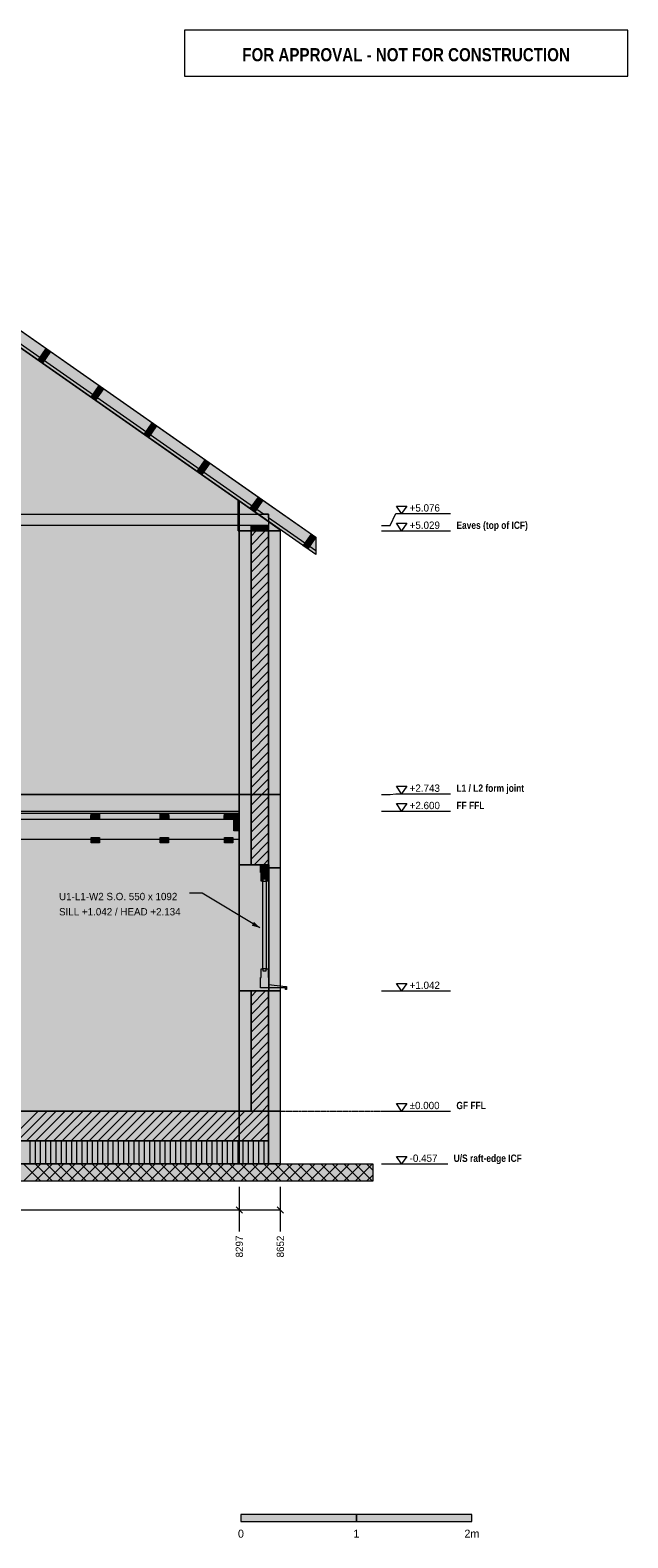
# Model space of a CAD drawing. Header units: millimetres. Extents: x -2189 to 11661, y -3698 to 9368.
# Tile 6 of 6: x 6486 to 11661, y -3698 to 9368. Entities that reach past the tile are written whole.
import ezdxf
from ezdxf.enums import TextEntityAlignment as Align

# ---------------------------------------------------------------- set-up
doc = ezdxf.new("R2010")
doc.units = ezdxf.units.MM
doc.linetypes.add('DASHED', pattern=[1.524, 1.27, -0.254])
for name, color, linetype in [('FILL-C_BDBDBF', 7, 'Continuous'), ('FILL-C_CCB294', 7, 'Continuous'), ('FILL-EPS', 7, 'Continuous'), ('FILL-INK', 7, 'Continuous'), ('FILL-LIGHT', 7, 'Continuous'), ('FILL-MASONRY_FILL', 7, 'Continuous'), ('FILL-STEEL_GREY', 7, 'Continuous'), ('FILL-TIMBER', 7, 'Continuous'), ('FILL-WHITE', 7, 'Continuous'), ('LINE-C_BF9E33', 7, 'Continuous'), ('LINE-CORE', 7, 'Continuous'), ('LINE-INK', 7, 'Continuous'), ('LINE-RED', 7, 'Continuous'), ('LINE-STEEL-DASH', 7, 'DASHED'), ('LINE-STEEL_GREY', 7, 'Continuous'), ('LINE-TIMBER_DK', 7, 'Continuous'), ('TEXT-INK', 7, 'Continuous'), ('TEXT-RED', 7, 'Continuous'), ('TEXT-STEEL', 7, 'Continuous')]:
    doc.layers.add(name, color=color, linetype=linetype)
doc.styles.add('OpenSansCondensed-Bold', font='OpenSansCondensed-Bold.ttf')

msp = doc.modelspace()

# ---------------------------------------------------------------- hatches: boundary and pattern name
at = {"layer": 'FILL-C_BDBDBF', "true_color": 0xbdbdbf}
h = msp.add_hatch(color=256, dxfattribs=at)
h.dxf.hatch_style = 1
h.paths.add_polyline_path([(8551, 2134), (8423, 2134), (8399, 2134), (8399, 5029), (8551, 5029)])
h = msp.add_hatch(color=256, dxfattribs=at)
h.dxf.hatch_style = 1
h.paths.add_polyline_path([(8399, 1042), (8426, 1042), (8432, 1042), (8485, 1042), (8551, 1042), (8551, -457), (8551, -457), (8551, -21), (8551, 0), (8399, 0)])
at = {"layer": 'FILL-C_CCB294', "true_color": 0xccb294}
h = msp.add_hatch(color=256, dxfattribs=at)
h.dxf.hatch_style = 1
h.paths.add_polyline_path([(8401, 5029), (8401, 5034), (8401, 5076), (8537, 5076), (8551, 5076), (8551, 5072), (8551, 5029), (8415, 5029)])
h = msp.add_hatch(color=256, dxfattribs=at)
h.dxf.hatch_style = 1
h.paths.add_polyline_path([(8401, 5029), (8401, 5034), (8401, 5076), (8537, 5076), (8551, 5076), (8551, 5072), (8551, 5029), (8415, 5029)])
at = {"layer": 'FILL-EPS', "true_color": 0xccffff}
h = msp.add_hatch(color=256, dxfattribs=at)
h.dxf.hatch_style = 1
h.paths.add_polyline_path([(8297, 2791), (8297, 2863), (8297, 3398), (8297, 4002), (8297, 4805), (8297, 5029), (8399, 5029), (8399, 2134), (8297, 2134), (8297, 2149), (8297, 2743), (8297, 2787)])
h = msp.add_hatch(color=256, dxfattribs=at)
h.dxf.hatch_style = 1
h.paths.add_polyline_path([(8652, 5029), (8652, 5013), (8652, 5011), (8652, 5008), (8652, 5004), (8652, 4991), (8652, 4976), (8652, 4924), (8652, 4795), (8652, 4036), (8652, 3376), (8652, 2743), (8652, 2713), (8652, 2712), (8652, 2707), (8652, 2702), (8652, 2699), (8652, 2693), (8652, 2673), (8652, 2654), (8652, 2639), (8652, 2581), (8652, 2312), (8652, 2109), (8602, 2109), (8552, 2109), (8552, 2121), (8552, 2134), (8551, 2134), (8551, 5029), (8636, 5029)])
h = msp.add_hatch(color=256, dxfattribs=at)
h.dxf.hatch_style = 1
h.paths.add_polyline_path([(8333, 0), (8297, 0), (8297, 170), (8297, 1042), (8399, 1042), (8399, 0), (8347, 0)])
h = msp.add_hatch(color=256, dxfattribs=at)
h.dxf.hatch_style = 1
h.paths.add_polyline_path([(8652, 1042), (8652, 968), (8652, 0), (8652, -436), (8652, -457), (8648, -457), (8551, -457), (8551, 1042), (8603, 1042)])
at = {"layer": 'FILL-INK', "true_color": 0x1a1a1a}
h = msp.add_hatch(color=256, dxfattribs=at)
h.dxf.hatch_style = 1
h.paths.add_polyline_path([(7013, 2532), (7013, 2530), (7013, 2530), (7011, 2530), (7011, 2532), (7011, 2563), (7011, 2563), (7013, 2563)])
h = msp.add_hatch(color=256, dxfattribs=at)
h.dxf.hatch_style = 1
h.paths.add_polyline_path([(7086, 2530), (7086, 2530), (7085, 2530), (7085, 2532), (7085, 2563), (7085, 2563), (7086, 2563), (7086, 2532)])
h = msp.add_hatch(color=256, dxfattribs=at)
h.dxf.hatch_style = 1
h.paths.add_polyline_path([(7613, 2530), (7613, 2530), (7611, 2530), (7611, 2532), (7611, 2563), (7611, 2563), (7613, 2563), (7613, 2532)])
h = msp.add_hatch(color=256, dxfattribs=at)
h.dxf.hatch_style = 1
h.paths.add_polyline_path([(7686, 2532), (7686, 2530), (7686, 2530), (7685, 2530), (7685, 2532), (7685, 2563), (7685, 2563), (7686, 2563)])
h = msp.add_hatch(color=256, dxfattribs=at)
h.dxf.hatch_style = 1
h.paths.add_polyline_path([(8168, 2530), (8168, 2530), (8167, 2530), (8167, 2532), (8167, 2563), (8167, 2563), (8168, 2563), (8168, 2532)])
h = msp.add_hatch(color=256, dxfattribs=at)
h.dxf.hatch_style = 1
h.paths.add_polyline_path([(8241, 2530), (8241, 2530), (8240, 2530), (8240, 2532), (8240, 2563), (8240, 2563), (8241, 2563), (8241, 2532)])
at = {"layer": 'FILL-INK', "true_color": 0x1a1a1f}
h = msp.add_hatch(color=256, dxfattribs=at)
h.dxf.hatch_style = 1
h.paths.add_polyline_path([(8475, 1588), (8405, 1607), (8424, 1640)])
at = {"layer": 'FILL-INK', "true_color": 0x14141a}
h = msp.add_hatch(color=256, dxfattribs=at)
h.dxf.hatch_style = 1
h.paths.add_polyline_path([(8311, -3557), (9311, -3557), (9311, -3497), (8311, -3497)])
at = {"layer": 'FILL-LIGHT', "true_color": 0xcccccf}
h = msp.add_hatch(color=256, dxfattribs=at)
h.dxf.hatch_style = 1
h.paths.add_polyline_path([(656, -257), (102, -257), (102, -240), (102, 0), (7997, 0), (8551, 0), (8551, -17), (8551, -257)])
at = {"layer": 'FILL-MASONRY_FILL', "true_color": 0xe0d9cc}
h = msp.add_hatch(color=256, dxfattribs=at)
h.dxf.hatch_style = 1
h.paths.add_polyline_path([(452, -607), (-800, -607), (-800, -589), (-800, -457), (8200, -457), (9452, -457), (9452, -476), (9452, -607)])
at = {"layer": 'FILL-STEEL_GREY', "true_color": 0x737378}
h = msp.add_hatch(color=256, dxfattribs=at)
h.dxf.hatch_style = 1
h.paths.add_polyline_path([(4855, 2597), (4855, 2600), (5121, 2600), (5156, 2600), (5410, 2600), (7556, 2600), (7634, 2600), (8297, 2600), (8297, 2580), (8297, 2578), (8218, 2578), (7556, 2578), (7301, 2578), (5156, 2578), (5121, 2578), (4855, 2578)])
at = {"layer": 'FILL-TIMBER', "true_color": 0xedd6a8}
h = msp.add_hatch(color=256, dxfattribs=at)
h.dxf.hatch_style = 1
h.paths.add_polyline_path([(7065, 2578), (7085, 2578), (7085, 2565), (7085, 2531), (7032, 2531), (7013, 2531), (7013, 2544), (7013, 2578)])
h = msp.add_hatch(color=256, dxfattribs=at)
h.dxf.hatch_style = 1
h.paths.add_polyline_path([(7685, 2578), (7685, 2565), (7685, 2531), (7632, 2531), (7613, 2531), (7613, 2544), (7613, 2578), (7665, 2578)])
h = msp.add_hatch(color=256, dxfattribs=at)
h.dxf.hatch_style = 1
h.paths.add_polyline_path([(8240, 2578), (8240, 2565), (8240, 2531), (8188, 2531), (8168, 2531), (8168, 2544), (8168, 2578), (8220, 2578)])
h = msp.add_hatch(color=256, dxfattribs=at)
h.dxf.hatch_style = 1
h.paths.add_polyline_path([(8297, 2578), (8297, 2565), (8297, 2428), (8254, 2428), (8250, 2428), (8250, 2441), (8250, 2578), (8293, 2578)])
h = msp.add_hatch(color=256, dxfattribs=at)
h.dxf.hatch_style = 1
h.paths.add_polyline_path([(7085, 2372), (7085, 2360), (7085, 2325), (7031, 2325), (7013, 2325), (7013, 2337), (7013, 2372), (7066, 2372)])
h = msp.add_hatch(color=256, dxfattribs=at)
h.dxf.hatch_style = 1
h.paths.add_polyline_path([(7666, 2372), (7685, 2372), (7685, 2360), (7685, 2325), (7631, 2325), (7613, 2325), (7613, 2337), (7613, 2372)])
h = msp.add_hatch(color=256, dxfattribs=at)
h.dxf.hatch_style = 1
h.paths.add_polyline_path([(8240, 2372), (8240, 2360), (8240, 2325), (8186, 2325), (8168, 2325), (8168, 2337), (8168, 2372), (8221, 2372)])
h = msp.add_hatch(color=256, dxfattribs=at)
h.dxf.hatch_style = 1
h.paths.add_polyline_path([(8485, 1994), (8485, 2031), (8485, 2069), (8481, 2069), (8481, 2099), (8481, 2129), (8516, 2129), (8551, 2129), (8551, 2099), (8551, 2069), (8547, 2069), (8547, 2032), (8547, 1994), (8530, 1994), (8530, 2009), (8516, 2009), (8502, 2009), (8502, 1994)])
h = msp.add_hatch(color=256, dxfattribs=at)
h.dxf.hatch_style = 1
h.paths.add_polyline_path([(8516, 1232), (8502, 1232), (8502, 1606), (8502, 1994), (8515, 1994), (8530, 1994), (8530, 1620), (8530, 1232)])
h = msp.add_hatch(color=256, dxfattribs=at)
h.dxf.hatch_style = 1
h.paths.add_polyline_path([(8481, 1126), (8481, 1157), (8485, 1157), (8485, 1194), (8485, 1232), (8502, 1232), (8502, 1217), (8515, 1217), (8530, 1217), (8530, 1232), (8547, 1232), (8547, 1195), (8547, 1157), (8551, 1157), (8551, 1127), (8551, 1097), (8626, 1088), (8700, 1079), (8703, 1079), (8706, 1079), (8706, 1067), (8706, 1055), (8701, 1055), (8696, 1055), (8696, 1061), (8696, 1067), (8587, 1067), (8481, 1067), (8481, 1082), (8481, 1097)])
at = {"layer": 'FILL-TIMBER', "true_color": 0xfced9e}
h = msp.add_hatch(color=256, dxfattribs=at)
h.dxf.hatch_style = 1
h.paths.add_polyline_path([(8551, -457), (656, -457), (102, -457), (102, -451), (102, -357), (102, -351), (102, -257), (7997, -257), (8551, -257), (8551, -264), (8551, -357), (8551, -364)])
at = {"layer": 'FILL-WHITE', "true_color": 0xffffff}
h = msp.add_hatch(color=256, dxfattribs=at)
h.dxf.hatch_style = 1
h.paths.add_polyline_path([(4326, 8217), (8959, 4973), (8959, 4973), (8959, 4824), (4326, 8068)])
h = msp.add_hatch(color=256, dxfattribs=at)
h.dxf.hatch_style = 1
h.paths.add_polyline_path([(8959, 4973), (8959, 4824), (4326, 8068), (4326, 8217)])
h = msp.add_hatch(color=256, dxfattribs=at)
h.dxf.hatch_style = 1
h.paths.add_polyline_path([(4326, 8217), (8959, 4973), (8959, 4973), (8959, 4824), (4326, 8068)])
h = msp.add_hatch(color=256, dxfattribs=at)
h.dxf.hatch_style = 1
h.paths.add_polyline_path([(8959, 4973), (8959, 4824), (4326, 8068), (4326, 8217)])
h = msp.add_hatch(color=256, dxfattribs=at)
h.dxf.hatch_style = 1
h.paths.add_polyline_path([(4326, 8217), (8551, 5259), (8551, 5259), (8551, 5259), (8959, 4973), (8959, 4973), (8959, 4973), (8959, 4855), (8551, 5141), (8551, 5141), (8551, 5141), (8551, 5173), (8505, 5173), (8505, 5173), (4326, 8099)])
h = msp.add_hatch(color=256, dxfattribs=at)
h.dxf.hatch_style = 1
h.paths.add_polyline_path([(8551, 5259), (8551, 5259), (8551, 5259), (8959, 4973), (8959, 4973), (8959, 4855), (8551, 5141), (8551, 5173), (8505, 5173), (4326, 8099), (4326, 8217)])
h = msp.add_hatch(color=256, dxfattribs=at)
h.dxf.hatch_style = 1
h.paths.add_polyline_path([(356, 5288), (3904, 7772), (3904, 7772), (3904, 7772), (3904, 7772), (4749, 7772), (4749, 7772), (4749, 7772), (4749, 7772), (8297, 5288), (8297, 5288), (8297, 5288), (8297, 5288), (8297, 5288), (8297, 5288), (8297, 5288), (8297, 2743), (356, 2743)])
h.paths.add_polyline_path([(6083, 3633), (6083, 4700), (5382, 4700), (5382, 3633)], flags=0)
h = msp.add_hatch(color=256, dxfattribs=at)
h.dxf.hatch_style = 1
h.paths.add_polyline_path([(356, 5029), (364, 5029), (364, 5030), (366, 5029), (366, 5295), (366, 5295), (3904, 7772), (3904, 7772), (4749, 7772), (4810, 7730), (4810, 7730), (4810, 7730), (8287, 5295), (8287, 5295), (8287, 5295), (8287, 5029), (8297, 5029), (8297, 2743), (8297, 2743), (8297, 2743), (8297, 2743), (356, 2743)])
h.paths.add_polyline_path([(6108, 3633), (6108, 4725), (6106, 4725), (6106, 4725), (5357, 4725), (5357, 3633)], flags=0)
h = msp.add_hatch(color=256, dxfattribs=at)
h.dxf.hatch_style = 1
h.paths.add_polyline_path([(6554, 6509), (6624, 6609), (6624, 6609), (6624, 6609), (6662, 6582), (6592, 6482)])
h = msp.add_hatch(color=256, dxfattribs=at)
h.dxf.hatch_style = 1
h.paths.add_polyline_path([(6554, 6509), (6624, 6609), (6624, 6609), (6624, 6609), (6662, 6582), (6592, 6482)])
h = msp.add_hatch(color=256, dxfattribs=at)
h.dxf.hatch_style = 1
h.paths.add_polyline_path([(7013, 6187), (7083, 6287), (7122, 6260), (7052, 6160)])
h = msp.add_hatch(color=256, dxfattribs=at)
h.dxf.hatch_style = 1
h.paths.add_polyline_path([(7013, 6187), (7083, 6287), (7122, 6260), (7052, 6160)])
h = msp.add_hatch(color=256, dxfattribs=at)
h.dxf.hatch_style = 1
h.paths.add_polyline_path([(7473, 5865), (7543, 5965), (7581, 5938), (7511, 5838)])
h = msp.add_hatch(color=256, dxfattribs=at)
h.dxf.hatch_style = 1
h.paths.add_polyline_path([(7473, 5865), (7543, 5965), (7581, 5938), (7511, 5838)])
h = msp.add_hatch(color=256, dxfattribs=at)
h.dxf.hatch_style = 1
h.paths.add_polyline_path([(7932, 5543), (8002, 5643), (8002, 5643), (8002, 5643), (8041, 5616), (7971, 5517), (7971, 5517), (7971, 5517)])
h = msp.add_hatch(color=256, dxfattribs=at)
h.dxf.hatch_style = 1
h.paths.add_polyline_path([(7932, 5543), (8002, 5643), (8002, 5643), (8002, 5643), (8041, 5616), (7971, 5517), (7971, 5517), (7971, 5517)])
h = msp.add_hatch(color=256, dxfattribs=at)
h.dxf.hatch_style = 1
h.paths.add_polyline_path([(8297, 5288), (8297, 5029), (8287, 5029), (8287, 5295)])
h = msp.add_hatch(color=256, dxfattribs=at)
h.dxf.hatch_style = 1
h.paths.add_polyline_path([(8297, 5288), (8652, 5039), (8652, 2743), (8297, 2743)])
h = msp.add_hatch(color=256, dxfattribs=at)
h.dxf.hatch_style = 1
h.paths.add_polyline_path([(8652, 5039), (8652, 5029), (8297, 5029), (8297, 5288)])
h = msp.add_hatch(color=256, dxfattribs=at)
h.dxf.hatch_style = 1
h.paths.add_polyline_path([(8392, 5222), (8462, 5322), (8500, 5295), (8430, 5195)])
h = msp.add_hatch(color=256, dxfattribs=at)
h.dxf.hatch_style = 1
h.paths.add_polyline_path([(8392, 5222), (8462, 5322), (8500, 5295), (8430, 5195)])
h = msp.add_hatch(color=256, dxfattribs=at)
h.dxf.hatch_style = 1
h.paths.add_polyline_path([(102, 5173), (8551, 5173), (8551, 5076), (8551, 5076), (102, 5076), (102, 5173)])
h = msp.add_hatch(color=256, dxfattribs=at)
h.dxf.hatch_style = 1
h.paths.add_polyline_path([(102, 5173), (8551, 5173), (8551, 5173), (8551, 5076), (102, 5076), (102, 5076)])
h = msp.add_hatch(color=256, dxfattribs=at)
h.dxf.hatch_style = 1
h.paths.add_polyline_path([(8297, 2743), (8297, 2743), (8297, 5029), (8297, 5029), (8297, 5029), (8652, 5029), (8652, 5029), (8652, 2743), (8652, 2743), (8652, 2743), (8652, 2743), (8297, 2743), (8297, 2743)])
h = msp.add_hatch(color=256, dxfattribs=at)
h.dxf.hatch_style = 1
h.paths.add_polyline_path([(8297, 2743), (8297, 5029), (8652, 5029), (8652, 5029), (8652, 2743), (8297, 2743)])
h = msp.add_hatch(color=256, dxfattribs=at)
h.dxf.hatch_style = 1
h.paths.add_polyline_path([(8401, 5076), (8551, 5076), (8551, 5029), (8401, 5029)])
h = msp.add_hatch(color=256, dxfattribs=at)
h.dxf.hatch_style = 1
h.paths.add_polyline_path([(8851, 4900), (8921, 5000), (8959, 4973), (8890, 4873)])
h = msp.add_hatch(color=256, dxfattribs=at)
h.dxf.hatch_style = 1
h.paths.add_polyline_path([(8851, 4900), (8921, 5000), (8959, 4973), (8890, 4873)])
h = msp.add_hatch(color=256, dxfattribs=at)
h.dxf.hatch_style = 1
h.paths.add_polyline_path([(8297, 2743), (8652, 2743), (8652, 0), (8652, 0), (8652, 0), (8297, 0), (8297, 0), (8297, 0), (8297, 0), (8297, 2743), (8297, 2743), (8297, 2743), (8297, 2745), (8297, 2745), (8297, 2745)])
h = msp.add_hatch(color=256, dxfattribs=at)
h.dxf.hatch_style = 1
h.paths.add_polyline_path([(356, 0), (356, 2743), (8297, 2743), (8297, 2743), (8297, 2743), (8297, 0), (356, 0)])
h = msp.add_hatch(color=256, dxfattribs=at)
h.dxf.hatch_style = 1
h.paths.add_polyline_path([(356, 2743), (8297, 2743), (8297, 0), (8297, 0), (356, 0), (356, 2743)])
h = msp.add_hatch(color=256, dxfattribs=at)
h.dxf.hatch_style = 1
h.paths.add_polyline_path([(8297, 2743), (8296, 2742), (8296, 2742)])
h = msp.add_hatch(color=256, dxfattribs=at)
h.dxf.hatch_style = 1
h.paths.add_polyline_path([(8297, 0), (8297, 0), (8297, 2743), (8652, 2743), (8652, 2743), (8652, 2743), (8652, 2743), (8652, 0), (8297, 0), (8297, 0)])
h = msp.add_hatch(color=256, dxfattribs=at)
h.dxf.hatch_style = 1
h.paths.add_polyline_path([(8298, 2743), (8298, 2743), (8297, 2743)])
h = msp.add_hatch(color=256, dxfattribs=at)
h.dxf.hatch_style = 1
h.paths.add_polyline_path([(8297, 0), (8297, 2743), (8652, 2743), (8652, 2743), (8652, 0), (8297, 0)])
h = msp.add_hatch(color=256, dxfattribs=at)
h.dxf.hatch_style = 1
h.paths.add_polyline_path([(356, 2578), (356, 2600), (2756, 2600), (2756, 2600), (5156, 2600), (5156, 2600), (7556, 2600), (7556, 2600), (8297, 2600), (8297, 2578), (7556, 2578), (7556, 2578), (5156, 2578), (5156, 2578), (2756, 2578), (2756, 2578), (356, 2578), (356, 2578), (356, 2578)])
h = msp.add_hatch(color=256, dxfattribs=at)
h.dxf.hatch_style = 1
h.paths.add_polyline_path([(4855, 2531), (4855, 2531), (8250, 2531), (8250, 2578), (8297, 2578), (8297, 2353), (8297, 2353), (8297, 2353), (4855, 2353), (4855, 2531), (4855, 2531)])
h = msp.add_hatch(color=256, dxfattribs=at)
h.dxf.hatch_style = 1
h.paths.add_polyline_path([(4855, 2353), (4855, 2531), (8297, 2531), (8297, 2531), (8297, 2531), (8297, 2353), (4855, 2353), (4855, 2353), (4855, 2353)])
h = msp.add_hatch(color=256, dxfattribs=at)
h.dxf.hatch_style = 1
h.paths.add_polyline_path([(7013, 2578), (7085, 2578), (7085, 2531), (7013, 2531)])
h = msp.add_hatch(color=256, dxfattribs=at)
h.dxf.hatch_style = 1
h.paths.add_polyline_path([(7613, 2578), (7685, 2578), (7685, 2531), (7613, 2531)])
h = msp.add_hatch(color=256, dxfattribs=at)
h.dxf.hatch_style = 1
h.paths.add_polyline_path([(8168, 2578), (8240, 2578), (8240, 2531), (8168, 2531)])
h = msp.add_hatch(color=256, dxfattribs=at)
h.dxf.hatch_style = 1
h.paths.add_polyline_path([(7013, 2372), (7085, 2372), (7085, 2325), (7013, 2325)])
h = msp.add_hatch(color=256, dxfattribs=at)
h.dxf.hatch_style = 1
h.paths.add_polyline_path([(7613, 2372), (7685, 2372), (7685, 2325), (7613, 2325)])
h = msp.add_hatch(color=256, dxfattribs=at)
h.dxf.hatch_style = 1
h.paths.add_polyline_path([(8168, 2372), (8240, 2372), (8240, 2325), (8168, 2325)])
h = msp.add_hatch(color=256, dxfattribs=at)
h.dxf.hatch_style = 1
h.paths.add_polyline_path([(8552, 2134), (8552, 1042), (8552, 1042), (8297, 1042), (8297, 2134), (8297, 2134)])
h = msp.add_hatch(color=256, dxfattribs=at)
h.dxf.hatch_style = 1
h.paths.add_polyline_path([(8652, 2109), (8652, 1042), (8652, 1042), (8552, 1042), (8552, 2109), (8552, 2109)])
h = msp.add_hatch(color=256, dxfattribs=at)
h.dxf.hatch_style = 1
h.paths.add_polyline_path([(102, 0), (8551, 0), (8551, -257), (102, -257)])
h = msp.add_hatch(color=256, dxfattribs=at)
h.dxf.hatch_style = 1
h.paths.add_polyline_path([(356, 0), (8297, 0), (8297, 0), (8297, -457), (356, -457), (356, -457)])
h = msp.add_hatch(color=256, dxfattribs=at)
h.dxf.hatch_style = 1
h.paths.add_polyline_path([(356, 0), (356, 0), (356, 0), (457, 0), (8297, 0), (8297, -457), (457, -457), (457, -457), (457, -457), (356, -457), (356, 0)])
h = msp.add_hatch(color=256, dxfattribs=at)
h.dxf.hatch_style = 1
h.paths.add_polyline_path([(8297, -457), (8297, -457), (8297, 0), (8652, 0), (8652, 0), (8652, 0), (8652, 0), (8652, -457), (8297, -457), (8297, -457)])
h = msp.add_hatch(color=256, dxfattribs=at)
h.dxf.hatch_style = 1
h.paths.add_polyline_path([(8551, 0), (8551, -457), (8297, -457), (8297, 0)])
h = msp.add_hatch(color=256, dxfattribs=at)
h.dxf.hatch_style = 1
h.paths.add_polyline_path([(8652, 0), (8652, -457), (8551, -457), (8551, 0), (8551, 0)])
h = msp.add_hatch(color=256, dxfattribs=at)
h.dxf.hatch_style = 1
h.paths.add_polyline_path([(8551, 0), (8652, 0), (8652, 0), (8652, -457), (8551, -457)])
h = msp.add_hatch(color=256, dxfattribs=at)
h.dxf.hatch_style = 1
h.paths.add_polyline_path([(9311, -3557), (10311, -3557), (10311, -3497), (9311, -3497)])

# ---------------------------------------------------------------- linework, layer by layer
at = {"layer": 'LINE-C_BF9E33', "lineweight": 5}
for p, q in [((6486, -457), (6486, -257)), ((6531, -457), (6531, -257)), ((6576, -457), (6576, -257)), ((6621, -457), (6621, -257)), ((6666, -457), (6666, -257)), ((6711, -457), (6711, -257)), ((6756, -457), (6756, -257)), ((6801, -457), (6801, -257)), ((6846, -457), (6846, -257)), ((6891, -457), (6891, -257)), ((6936, -457), (6936, -257)), ((6981, -457), (6981, -257)), ((7026, -457), (7026, -257)), ((7071, -457), (7071, -257)), ((7116, -457), (7116, -257)), ((7161, -457), (7161, -257)), ((7206, -457), (7206, -257)), ((7251, -457), (7251, -257)), ((7296, -457), (7296, -257)), ((7341, -457), (7341, -257)), ((7386, -457), (7386, -257)), ((7431, -457), (7431, -257)), ((7476, -457), (7476, -257)), ((7521, -457), (7521, -257)), ((7566, -457), (7566, -257)), ((7611, -457), (7611, -257)), ((7656, -457), (7656, -257)), ((7701, -457), (7701, -257)), ((7746, -457), (7746, -257)), ((7791, -457), (7791, -257)), ((7836, -457), (7836, -257)), ((7881, -457), (7881, -257)), ((7926, -457), (7926, -257)), ((7971, -457), (7971, -257)), ((8016, -457), (8016, -257)), ((8061, -457), (8061, -257)), ((8106, -457), (8106, -257)), ((8151, -457), (8151, -257)), ((8196, -457), (8196, -257)), ((8241, -457), (8241, -257)), ((8286, -457), (8286, -257)), ((8331, -457), (8331, -257)), ((8376, -457), (8376, -257)), ((8421, -457), (8421, -257)), ((8466, -457), (8466, -257)), ((8511, -457), (8511, -257))]:
    msp.add_line(p, q, dxfattribs=at)
at = {"layer": 'LINE-CORE', "lineweight": 5}
for points in [[(4326, 8217), (8959, 4973), (8959, 4973), (8959, 4824), (4326, 8068)], [(8959, 4973), (8959, 4824), (4326, 8068), (4326, 8217)], [(4326, 8217), (8959, 4973), (8959, 4973), (8959, 4824), (4326, 8068)], [(8959, 4973), (8959, 4824), (4326, 8068), (4326, 8217)], [(4326, 8217), (8551, 5259), (8551, 5259), (8551, 5259), (8959, 4973), (8959, 4973), (8959, 4973), (8959, 4855), (8551, 5141), (8551, 5141), (8551, 5141), (8551, 5173), (8505, 5173), (8505, 5173), (4326, 8099)], [(8551, 5259), (8551, 5259), (8551, 5259), (8959, 4973), (8959, 4973), (8959, 4855), (8551, 5141), (8551, 5173), (8505, 5173), (4326, 8099), (4326, 8217)], [(356, 5288), (3904, 7772), (3904, 7772), (3904, 7772), (3904, 7772), (4749, 7772), (4749, 7772), (4749, 7772), (4749, 7772), (8297, 5288), (8297, 5288), (8297, 5288), (8297, 5288), (8297, 5288), (8297, 5288), (8297, 5288), (8297, 2743), (356, 2743)], [(356, 5029), (364, 5029), (364, 5030), (366, 5029), (366, 5295), (366, 5295), (3904, 7772), (3904, 7772), (4749, 7772), (4810, 7730), (4810, 7730), (4810, 7730), (8287, 5295), (8287, 5295), (8287, 5295), (8287, 5029), (8297, 5029), (8297, 2743), (8297, 2743), (8297, 2743), (8297, 2743), (356, 2743)], [(6554, 6509), (6624, 6609), (6624, 6609), (6624, 6609), (6662, 6582), (6592, 6482)], [(6554, 6509), (6624, 6609), (6624, 6609), (6624, 6609), (6662, 6582), (6592, 6482)], [(7013, 6187), (7083, 6287), (7122, 6260), (7052, 6160)], [(7013, 6187), (7083, 6287), (7122, 6260), (7052, 6160)], [(7473, 5865), (7543, 5965), (7581, 5938), (7511, 5838)], [(7473, 5865), (7543, 5965), (7581, 5938), (7511, 5838)], [(7932, 5543), (8002, 5643), (8002, 5643), (8002, 5643), (8041, 5616), (7971, 5517), (7971, 5517), (7971, 5517)], [(7932, 5543), (8002, 5643), (8002, 5643), (8002, 5643), (8041, 5616), (7971, 5517), (7971, 5517), (7971, 5517)], [(8297, 5288), (8297, 5029), (8287, 5029), (8287, 5295)], [(8297, 5288), (8652, 5039), (8652, 2743), (8297, 2743)], [(8652, 5039), (8652, 5029), (8297, 5029), (8297, 5288)], [(8392, 5222), (8462, 5322), (8500, 5295), (8430, 5195)], [(8392, 5222), (8462, 5322), (8500, 5295), (8430, 5195)], [(102, 5173), (8551, 5173), (8551, 5076), (8551, 5076), (102, 5076), (102, 5173)], [(102, 5173), (8551, 5173), (8551, 5173), (8551, 5076), (102, 5076), (102, 5076)], [(8297, 2743), (8297, 2743), (8297, 5029), (8297, 5029), (8297, 5029), (8652, 5029), (8652, 5029), (8652, 2743), (8652, 2743), (8652, 2743), (8652, 2743), (8297, 2743), (8297, 2743)], [(8297, 2743), (8297, 5029), (8652, 5029), (8652, 5029), (8652, 2743), (8297, 2743)], [(8401, 5076), (8551, 5076), (8551, 5029), (8401, 5029)], [(8851, 4900), (8921, 5000), (8959, 4973), (8890, 4873)], [(8851, 4900), (8921, 5000), (8959, 4973), (8890, 4873)], [(8297, 2743), (8652, 2743), (8652, 0), (8652, 0), (8652, 0), (8297, 0), (8297, 0), (8297, 0), (8297, 0), (8297, 2743), (8297, 2743), (8297, 2743), (8297, 2745), (8297, 2745), (8297, 2745)], [(356, 0), (356, 2743), (8297, 2743), (8297, 2743), (8297, 2743), (8297, 0), (356, 0)], [(356, 2743), (8297, 2743), (8297, 0), (8297, 0), (356, 0), (356, 2743)], [(8297, 2743), (8296, 2742), (8296, 2742)], [(8297, 0), (8297, 0), (8297, 2743), (8652, 2743), (8652, 2743), (8652, 2743), (8652, 2743), (8652, 0), (8297, 0), (8297, 0)], [(8298, 2743), (8298, 2743), (8297, 2743)], [(8297, 0), (8297, 2743), (8652, 2743), (8652, 2743), (8652, 0), (8297, 0)], [(356, 2578), (356, 2600), (2756, 2600), (2756, 2600), (5156, 2600), (5156, 2600), (7556, 2600), (7556, 2600), (8297, 2600), (8297, 2578), (7556, 2578), (7556, 2578), (5156, 2578), (5156, 2578), (2756, 2578), (2756, 2578), (356, 2578), (356, 2578), (356, 2578)], [(4855, 2531), (4855, 2531), (8250, 2531), (8250, 2578), (8297, 2578), (8297, 2353), (8297, 2353), (8297, 2353), (4855, 2353), (4855, 2531), (4855, 2531)], [(4855, 2353), (4855, 2531), (8297, 2531), (8297, 2531), (8297, 2531), (8297, 2353), (4855, 2353), (4855, 2353), (4855, 2353)], [(7013, 2578), (7085, 2578), (7085, 2531), (7013, 2531)], [(7613, 2578), (7685, 2578), (7685, 2531), (7613, 2531)], [(8168, 2578), (8240, 2578), (8240, 2531), (8168, 2531)], [(7013, 2372), (7085, 2372), (7085, 2325), (7013, 2325)], [(7613, 2372), (7685, 2372), (7685, 2325), (7613, 2325)], [(8168, 2372), (8240, 2372), (8240, 2325), (8168, 2325)], [(8552, 2134), (8552, 1042), (8552, 1042), (8297, 1042), (8297, 2134), (8297, 2134)], [(8652, 2109), (8652, 1042), (8652, 1042), (8552, 1042), (8552, 2109), (8552, 2109)], [(102, 0), (8551, 0), (8551, -257), (102, -257)], [(356, 0), (8297, 0), (8297, 0), (8297, -457), (356, -457), (356, -457)], [(356, 0), (356, 0), (356, 0), (457, 0), (8297, 0), (8297, -457), (457, -457), (457, -457), (457, -457), (356, -457), (356, 0)], [(8297, -457), (8297, -457), (8297, 0), (8652, 0), (8652, 0), (8652, 0), (8652, 0), (8652, -457), (8297, -457), (8297, -457)], [(8551, 0), (8551, -457), (8297, -457), (8297, 0)], [(8652, 0), (8652, -457), (8551, -457), (8551, 0), (8551, 0)], [(8551, 0), (8652, 0), (8652, 0), (8652, -457), (8551, -457)]]:
    msp.add_lwpolyline(points, close=True, dxfattribs=at)
at = {"layer": 'LINE-INK', "lineweight": 5}
for p, q in [((9602, 5076), (9652, 5179)), ((9652, 5179), (10127, 5179)), ((9528, 5076), (9602, 5076)), ((9528, 5029), (9602, 5029)), ((9602, 5029), (9652, 5029)), ((9652, 5029), (10127, 5029)), ((9602, 2743), (9652, 2750)), ((9652, 2750), (10127, 2750)), ((9528, 2743), (9602, 2743)), ((9528, 2600), (9602, 2600)), ((9602, 2600), (9652, 2600)), ((9652, 2600), (10127, 2600)), ((7975, 1888), (7865, 1888)), ((8475, 1588), (7975, 1888)), ((9528, 1042), (9602, 1042)), ((9602, 1042), (9652, 1042)), ((9652, 1042), (10127, 1042)), ((9528, 0), (9602, 0)), ((9602, 0), (9652, 0)), ((9652, 0), (10127, 0)), ((9528, -457), (9602, -457)), ((9602, -457), (9652, -457)), ((9652, -457), (10103, -457)), ((8297, -657), (8297, -932)), ((8652, -657), (8652, -932)), ((0, -857), (8652, -857)), ((8269, -829), (8325, -885)), ((8624, -829), (8680, -885)), ((8297, -932), (8297, -998)), ((8297, -998), (8297, -1042)), ((8652, -932), (8652, -998)), ((8652, -998), (8652, -1042))]:
    msp.add_line(p, q, dxfattribs=at)
for points in [[(9702, 5179), (9658, 5244), (9748, 5244)], [(8297, 2791), (8297, 2863), (8297, 3398), (8297, 4002), (8297, 4805), (8297, 5029), (8399, 5029), (8399, 2134), (8297, 2134), (8297, 2149), (8297, 2743), (8297, 2787)], [(8652, 5008), (8652, 5004), (8652, 4991), (8652, 4976), (8652, 4924), (8652, 4795), (8652, 4036), (8652, 3376), (8652, 2743), (8652, 2713), (8652, 2712), (8652, 2707), (8652, 2702), (8652, 2699), (8652, 2693), (8652, 2673), (8652, 2654), (8652, 2639), (8652, 2581), (8652, 2312), (8652, 2109), (8602, 2109), (8552, 2109), (8552, 2121), (8552, 2134), (8551, 2134), (8423, 2134), (8399, 2134), (8297, 2134), (8297, 2149), (8297, 2743), (8297, 2787), (8297, 2791), (8297, 2863), (8297, 3398), (8297, 4002), (8297, 4805), (8297, 5029), (8399, 5029), (8551, 5029), (8636, 5029), (8652, 5029), (8652, 5013), (8652, 5011)], [(8551, 2134), (8423, 2134), (8399, 2134), (8399, 5029), (8551, 5029)], [(8401, 5029), (8401, 5034), (8401, 5076), (8537, 5076), (8551, 5076), (8551, 5072), (8551, 5029), (8415, 5029)], [(8401, 5029), (8401, 5034), (8401, 5076), (8537, 5076), (8551, 5076), (8551, 5072), (8551, 5029), (8415, 5029)], [(8652, 5029), (8652, 5013), (8652, 5011), (8652, 5008), (8652, 5004), (8652, 4991), (8652, 4976), (8652, 4924), (8652, 4795), (8652, 4036), (8652, 3376), (8652, 2743), (8652, 2713), (8652, 2712), (8652, 2707), (8652, 2702), (8652, 2699), (8652, 2693), (8652, 2673), (8652, 2654), (8652, 2639), (8652, 2581), (8652, 2312), (8652, 2109), (8602, 2109), (8552, 2109), (8552, 2121), (8552, 2134), (8551, 2134), (8551, 5029), (8636, 5029)], [(9702, 5029), (9658, 5094), (9748, 5094)], [(9702, 2750), (9658, 2815), (9748, 2815)], [(9702, 2600), (9658, 2665), (9748, 2665)], [(4855, 2597), (4855, 2600), (5121, 2600), (5156, 2600), (5410, 2600), (7556, 2600), (7634, 2600), (8297, 2600), (8297, 2580), (8297, 2578), (8218, 2578), (7556, 2578), (7301, 2578), (5156, 2578), (5121, 2578), (4855, 2578)], [(7013, 2532), (7013, 2530), (7013, 2530), (7011, 2530), (7011, 2532), (7011, 2563), (7011, 2563), (7013, 2563)], [(7065, 2578), (7085, 2578), (7085, 2565), (7085, 2531), (7032, 2531), (7013, 2531), (7013, 2544), (7013, 2578)], [(7086, 2530), (7086, 2530), (7085, 2530), (7085, 2532), (7085, 2563), (7085, 2563), (7086, 2563), (7086, 2532)], [(7613, 2530), (7613, 2530), (7611, 2530), (7611, 2532), (7611, 2563), (7611, 2563), (7613, 2563), (7613, 2532)], [(7685, 2578), (7685, 2565), (7685, 2531), (7632, 2531), (7613, 2531), (7613, 2544), (7613, 2578), (7665, 2578)], [(7686, 2532), (7686, 2530), (7686, 2530), (7685, 2530), (7685, 2532), (7685, 2563), (7685, 2563), (7686, 2563)], [(8168, 2530), (8168, 2530), (8167, 2530), (8167, 2532), (8167, 2563), (8167, 2563), (8168, 2563), (8168, 2532)], [(8240, 2578), (8240, 2565), (8240, 2531), (8188, 2531), (8168, 2531), (8168, 2544), (8168, 2578), (8220, 2578)], [(8241, 2530), (8241, 2530), (8240, 2530), (8240, 2532), (8240, 2563), (8240, 2563), (8241, 2563), (8241, 2532)], [(8297, 2578), (8297, 2565), (8297, 2428), (8254, 2428), (8250, 2428), (8250, 2441), (8250, 2578), (8293, 2578)], [(7085, 2372), (7085, 2360), (7085, 2325), (7031, 2325), (7013, 2325), (7013, 2337), (7013, 2372), (7066, 2372)], [(7666, 2372), (7685, 2372), (7685, 2360), (7685, 2325), (7631, 2325), (7613, 2325), (7613, 2337), (7613, 2372)], [(8240, 2372), (8240, 2360), (8240, 2325), (8186, 2325), (8168, 2325), (8168, 2337), (8168, 2372), (8221, 2372)], [(8485, 1994), (8485, 2031), (8485, 2069), (8481, 2069), (8481, 2099), (8481, 2129), (8516, 2129), (8551, 2129), (8551, 2099), (8551, 2069), (8547, 2069), (8547, 2032), (8547, 1994), (8530, 1994), (8530, 2009), (8516, 2009), (8502, 2009), (8502, 1994)], [(8516, 1232), (8502, 1232), (8502, 1606), (8502, 1994), (8515, 1994), (8530, 1994), (8530, 1620), (8530, 1232)], [(8481, 1126), (8481, 1157), (8485, 1157), (8485, 1194), (8485, 1232), (8502, 1232), (8502, 1217), (8515, 1217), (8530, 1217), (8530, 1232), (8547, 1232), (8547, 1195), (8547, 1157), (8551, 1157), (8551, 1127), (8551, 1097), (8626, 1088), (8700, 1079), (8703, 1079), (8706, 1079), (8706, 1067), (8706, 1055), (8701, 1055), (8696, 1055), (8696, 1061), (8696, 1067), (8587, 1067), (8481, 1067), (8481, 1082), (8481, 1097)], [(9702, 1042), (9658, 1107), (9748, 1107)], [(8333, 0), (8297, 0), (8297, 170), (8297, 1042), (8399, 1042), (8399, 0), (8347, 0)], [(8485, 1042), (8551, 1042), (8603, 1042), (8652, 1042), (8652, 968), (8652, 0), (8652, -436), (8652, -457), (8648, -457), (8551, -457), (8551, -457), (8551, -21), (8551, 0), (8399, 0), (8347, 0), (8333, 0), (8297, 0), (8297, 170), (8297, 1042), (8399, 1042), (8426, 1042), (8432, 1042)], [(8399, 1042), (8426, 1042), (8432, 1042), (8485, 1042), (8551, 1042), (8551, -457), (8551, -457), (8551, -21), (8551, 0), (8399, 0)], [(8652, 1042), (8652, 968), (8652, 0), (8652, -436), (8652, -457), (8648, -457), (8551, -457), (8551, 1042), (8603, 1042)], [(656, -257), (102, -257), (102, -240), (102, 0), (7997, 0), (8551, 0), (8551, -17), (8551, -257)], [(9702, 0), (9658, 65), (9748, 65)], [(8551, -457), (656, -457), (102, -457), (102, -451), (102, -357), (102, -351), (102, -257), (7997, -257), (8551, -257), (8551, -264), (8551, -357), (8551, -364)], [(452, -607), (-800, -607), (-800, -589), (-800, -457), (8200, -457), (9452, -457), (9452, -476), (9452, -607)], [(9702, -457), (9658, -392), (9748, -392)], [(8311, -3557), (9311, -3557), (9311, -3497), (8311, -3497)], [(9311, -3557), (10311, -3557), (10311, -3497), (9311, -3497)]]:
    msp.add_lwpolyline(points, close=True, dxfattribs=at)
at = {"layer": 'LINE-RED', "lineweight": 5}
msp.add_lwpolyline([(7822, 8968), (11661, 8968), (11661, 9368), (7822, 9368)], close=True, dxfattribs=at)
at = {"layer": 'LINE-STEEL-DASH', "lineweight": 5}
msp.add_line((-1200, 0), (9852, 0), dxfattribs=at)
at = {"layer": 'LINE-STEEL_GREY', "lineweight": 5}
for p, q in [((8399, 4906), (8522, 5029)), ((8399, 4983), (8444, 5029)), ((8399, 4828), (8551, 4980)), ((8399, 4750), (8551, 4902)), ((8399, 4672), (8551, 4825)), ((8399, 4594), (8551, 4747)), ((8399, 4517), (8551, 4669)), ((8399, 4439), (8551, 4591)), ((8399, 4361), (8551, 4513)), ((8399, 4283), (8551, 4436)), ((8399, 4205), (8551, 4358)), ((8399, 4128), (8551, 4280)), ((8399, 4050), (8551, 4202)), ((8399, 3972), (8551, 4125)), ((8399, 3894), (8551, 4047)), ((8399, 3817), (8551, 3969)), ((8399, 3739), (8551, 3891)), ((8399, 3661), (8551, 3813)), ((8399, 3583), (8551, 3736)), ((8399, 3505), (8551, 3658)), ((8399, 3428), (8551, 3580)), ((8399, 3350), (8551, 3502)), ((8399, 3272), (8551, 3425)), ((8399, 3194), (8551, 3347)), ((8399, 3117), (8551, 3269)), ((8399, 3039), (8551, 3191)), ((8399, 2961), (8551, 3113)), ((8399, 2883), (8551, 3036)), ((8399, 2805), (8551, 2958)), ((8399, 2728), (8551, 2880)), ((8399, 2650), (8551, 2802)), ((8399, 2572), (8551, 2724)), ((8399, 2494), (8551, 2647)), ((8399, 2417), (8551, 2569)), ((8399, 2339), (8551, 2491)), ((8399, 2261), (8551, 2413)), ((8399, 2183), (8551, 2336)), ((8427, 2134), (8551, 2258)), ((8505, 2134), (8551, 2180)), ((8399, 916), (8524, 1042)), ((8399, 994), (8446, 1042)), ((8399, 838), (8551, 991)), ((8399, 761), (8551, 913)), ((8399, 683), (8551, 835)), ((8399, 605), (8551, 757)), ((8399, 527), (8551, 680)), ((8399, 449), (8551, 602)), ((8399, 372), (8551, 524)), ((8399, 294), (8551, 446)), ((8399, 216), (8551, 369)), ((8399, 138), (8551, 291)), ((8399, 61), (8551, 213)), ((8416, 0), (8551, 135)), ((6298, -257), (6555, 0)), ((6376, -257), (6633, 0)), ((6453, -257), (6711, 0)), ((6531, -257), (6788, 0)), ((6609, -257), (6866, 0)), ((6687, -257), (6944, 0)), ((6764, -257), (7022, 0)), ((6842, -257), (7099, 0)), ((6920, -257), (7177, 0)), ((6998, -257), (7255, 0)), ((7076, -257), (7333, 0)), ((7153, -257), (7411, 0)), ((7231, -257), (7488, 0)), ((7309, -257), (7566, 0)), ((7387, -257), (7644, 0)), ((7464, -257), (7722, 0)), ((7542, -257), (7799, 0)), ((7620, -257), (7877, 0)), ((7698, -257), (7955, 0)), ((7776, -257), (8033, 0)), ((7853, -257), (8111, 0)), ((7931, -257), (8188, 0)), ((8009, -257), (8266, 0)), ((8087, -257), (8344, 0)), ((8165, -257), (8422, 0)), ((8242, -257), (8500, 0)), ((8494, 0), (8551, 57)), ((8320, -257), (8551, -26)), ((8398, -257), (8551, -104)), ((8551, -20), (8551, -20)), ((8551, -98), (8551, -98)), ((8476, -257), (8551, -182)), ((8551, -176), (8551, -176)), ((8551, -254), (8551, -254)), ((8551, -332), (8551, -332)), ((8551, -409), (8551, -409))]:
    msp.add_line(p, q, dxfattribs=at)
at = {"layer": 'LINE-TIMBER_DK', "lineweight": 5}
for p, q in [((8446, 5076), (8527, 5029)), ((8446, 5076), (8527, 5029)), ((6429, -607), (6579, -457)), ((6429, -457), (6579, -607)), ((6528, -607), (6678, -457)), ((6528, -457), (6678, -607)), ((6627, -607), (6777, -457)), ((6627, -457), (6777, -607)), ((6726, -607), (6876, -457)), ((6726, -457), (6876, -607)), ((6825, -607), (6975, -457)), ((6825, -457), (6975, -607)), ((6924, -607), (7074, -457)), ((6924, -457), (7074, -607)), ((7023, -607), (7173, -457)), ((7023, -457), (7173, -607)), ((7122, -607), (7272, -457)), ((7122, -457), (7272, -607)), ((7221, -607), (7371, -457)), ((7221, -457), (7371, -607)), ((7320, -607), (7470, -457)), ((7320, -457), (7470, -607)), ((7419, -607), (7569, -457)), ((7419, -457), (7569, -607)), ((7518, -607), (7668, -457)), ((7518, -457), (7668, -607)), ((7617, -607), (7767, -457)), ((7617, -457), (7767, -607)), ((7716, -607), (7866, -457)), ((7716, -457), (7866, -607)), ((7815, -607), (7965, -457)), ((7815, -457), (7965, -607)), ((7914, -607), (8064, -457)), ((7914, -457), (8064, -607)), ((8013, -607), (8163, -457)), ((8013, -457), (8163, -607)), ((8112, -607), (8262, -457)), ((8112, -457), (8262, -607)), ((8211, -607), (8361, -457)), ((8211, -457), (8361, -607)), ((8310, -607), (8460, -457)), ((8310, -457), (8460, -607)), ((8409, -607), (8559, -457)), ((8409, -457), (8559, -607)), ((8508, -607), (8658, -457)), ((8508, -457), (8658, -607)), ((8607, -607), (8757, -457)), ((8607, -457), (8757, -607)), ((8706, -607), (8856, -457)), ((8706, -457), (8856, -607)), ((8805, -607), (8955, -457)), ((8805, -457), (8955, -607)), ((8904, -607), (9054, -457)), ((8904, -457), (9054, -607)), ((9003, -607), (9153, -457)), ((9003, -457), (9153, -607)), ((9102, -607), (9252, -457)), ((9102, -457), (9252, -607)), ((9201, -607), (9351, -457)), ((9201, -457), (9351, -607)), ((9300, -607), (9450, -457)), ((9300, -457), (9450, -607)), ((9399, -457), (9452, -511)), ((9399, -607), (9452, -554))]:
    msp.add_line(p, q, dxfattribs=at)

# ---------------------------------------------------------------- texts
at = {"layer": 'TEXT-INK'}
for s, p in [('+5.076', (9772, 5196)), ('+5.029', (9772, 5046)), ('+2.743', (9772, 2767)), ('+2.600', (9772, 2617)), ('U1-L1-W2 S.O. 550 x 1092', (6736, 1828)), ('SILL +1.042 / HEAD +2.134', (6736, 1696)), ('+1.042', (9772, 1059)), ('±0.000', (9772, 17)), ('-0.457', (9772, -440))]:
    msp.add_text(s, height=63.5, dxfattribs=at).set_placement(p)
for s, p in [('8297', (8329, -1268)), ('8652', (8684, -1268))]:
    msp.add_text(s, height=63.5, rotation=90, dxfattribs=at).set_placement(p)
for s, p in [('0', (8311, -3697)), ('1', (9311, -3697)), ('2m', (10311, -3697))]:
    msp.add_text(s, height=69.8, dxfattribs=at).set_placement(p, align=Align.CENTER)
at = {"layer": 'TEXT-RED', "style": 'OpenSansCondensed-Bold'}
msp.add_text('FOR APPROVAL - NOT FOR CONSTRUCTION', height=114.3, dxfattribs=at).set_placement((9741, 9098), align=Align.CENTER)
at = {"layer": 'TEXT-STEEL', "style": 'OpenSansCondensed-Bold'}
for s, p in [('Eaves (top of ICF)', (10177, 5046)), ('L1 / L2 form joint', (10177, 2767)), ('FF FFL', (10177, 2617)), ('GF FFL', (10177, 17)), ('U/S raft-edge ICF', (10153, -440))]:
    msp.add_text(s, height=63.5, dxfattribs=at).set_placement(p)

doc.saveas('drawing.dxf')
